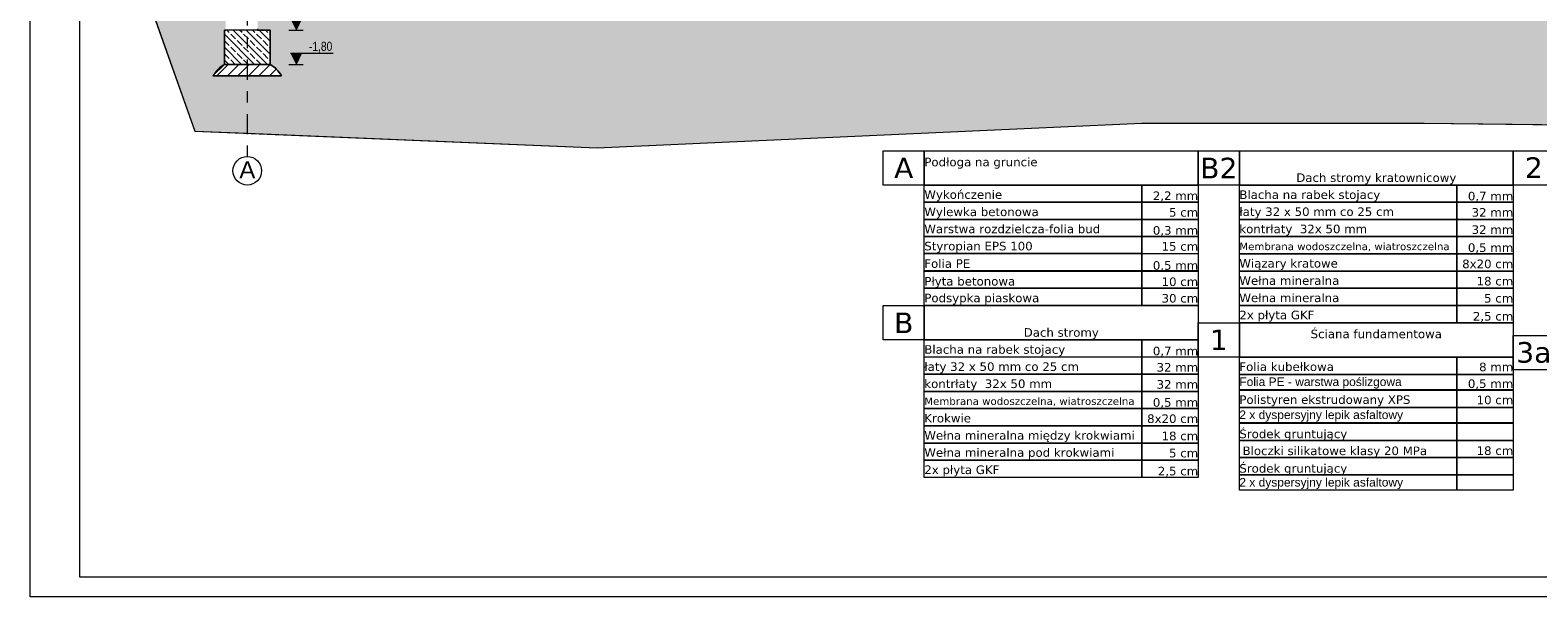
# Model space of a CAD drawing. Extents: x 5465377 to 5465550, y 5925276 to 5925338.
# Tile 164 of 182: x 5465452.43 to 5465465.62, y 5925323.72 to 5925328.68. Entities that reach past the tile are written whole.
import ezdxf

# ---------------------------------------------------------------- set-up
doc = ezdxf.new("R2010")
doc.units = 0
doc.header["$MEASUREMENT"] = 0
doc.linetypes.add('Kropki i Kreski', pattern=[0.335139, 0.176389, -0.088194, 0, -0.070556])
for name, color, linetype, lineweight in [('0_Nr_Pióra__141', 7, 'Continuous', 0), ('0_Nr_pióra__141_Nr_Pióra__141', 7, 'Continuous', 0), ('0_Nr_pióra__141_Nr_Pióra__142', 7, 'Continuous', 18), ('0_Nr_Pióra__142', 7, 'Continuous', 18), ('0_Nr_pióra__7_Nr_Pióra__7', 7, 'Continuous', 35), ('_ARCH_Sciany_Nr_Pióra__141', 7, 'Continuous', 0), ('_ARCH_Sciany_Nr_Pióra__142', 7, 'Continuous', 18), ('_opisy_Nr_pióra__175_Nr_Pióra__148', 14, 'Continuous', 0), ('_opisy_Nr_pióra__2_Nr_Pióra__8', 12, 'Continuous', 35), ('EGBD03_Nr_Pióra__141', 7, 'Continuous', 0), ('tabelki_Nr_pióra__1_Nr_pióra__141_Nr_Pióra__141', 7, 'Continuous', 0), ('tabelki_Nr_pióra__7_Nr_Pióra__141', 7, 'Continuous', 0), ('tabelki_Nr_pióra__7_Nr_pióra__1_Nr_Pióra__141', 7, 'Continuous', 0), ('tabelki_Nr_pióra__7_Nr_pióra__7_Nr_Pióra__141', 7, 'Continuous', 0), ('tabelki_Nr_pióra__7_Nr_pióra__7_Nr_Pióra__7', 7, 'Continuous', 35)]:
    doc.layers.add(name, color=color, linetype=linetype, lineweight=lineweight)
doc.layers.add('EGBD03', color=7, linetype='Continuous')
doc.styles.add('GENERATED_STYLE_1', font='arial.ttf')
doc.styles.add('GENERATED_STYLE_4', font='arial.ttf')
doc.styles.add('GENERATED_STYLE_6', font='verdana.ttf')

# ---------------------------------------------------------------- blocks, each defined once
blk = doc.blocks.new('Linia_263', base_point=(5465454.33, 5925337.119))
at = {"layer": 'EGBD03_Nr_Pióra__141', "linetype": 'Kropki i Kreski'}
blk.add_line((5465454.33, 5925336.994), (5465454.33, 5925327.571), dxfattribs=at)
at = {"layer": 'EGBD03_Nr_Pióra__141', "linetype": 'Continuous'}
for centre in [(5465454.33, 5925337.119), (5465454.33, 5925327.446)]:
    blk.add_circle(centre, 0.125, dxfattribs=at)

msp = doc.modelspace()

# ---------------------------------------------------------------- hatches: boundary and pattern name
at = {"layer": '0_Nr_Pióra__141', "linetype": 'Continuous'}
h = msp.add_hatch(dxfattribs=at)
h.set_pattern_fill('grunt', color=256, style=0, pattern_type=2)
h.set_pattern_definition([(45, (5464021.33072, 5925651.47357), (-0.137885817, 0.137885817), []), (45, (5464021.28476, 5925651.51953), (-0.27577163, 0.27577163), []), (45, (5464021.2388, 5925651.5655), (-0.27577163, 0.27577163), []), (135, (5464021.19284, 5925651.611455), (0.045961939, 0.045961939), [0.194999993, -0.194999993])])
h.paths.add_polyline_path([(5465453.125, 5925329.896), (5465453.872, 5925327.794), (5465454.33, 5925327.775), (5465457.392, 5925327.646), (5465462.156, 5925327.864), (5465464.625, 5925327.864), (5465468.668, 5925327.812), (5465470.189, 5925327.916), (5465470.94, 5925328.035), (5465471.535, 5925328.13), (5465472.509, 5925329.896), (5465471.13, 5925329.896), (5465471.13, 5925328.678), (5465471.14, 5925328.677), (5465471.14, 5925328.377), (5465471.235, 5925328.277), (5465470.94, 5925328.277), (5465470.84, 5925328.277), (5465470.64, 5925328.277, -0.135964), (5465470.74, 5925328.377), (5465470.74, 5925328.677), (5465470.94, 5925328.677), (5465470.94, 5925328.686), (5465470.94, 5925328.688), (5465470.85, 5925328.688), (5465470.85, 5925328.808), (5465470.94, 5925328.808), (5465470.94, 5925328.815), (5465470.85, 5925328.815), (5465470.85, 5925328.935), (5465470.94, 5925328.935), (5465470.94, 5925328.942), (5465470.85, 5925328.942), (5465470.85, 5925329.062), (5465470.94, 5925329.062), (5465470.94, 5925329.07), (5465470.85, 5925329.07), (5465470.85, 5925329.19), (5465470.94, 5925329.19), (5465470.94, 5925329.197), (5465470.85, 5925329.197), (5465470.85, 5925329.317), (5465470.94, 5925329.317), (5465470.94, 5925329.325), (5465470.85, 5925329.325), (5465470.85, 5925329.445), (5465470.94, 5925329.445), (5465470.94, 5925329.453), (5465470.85, 5925329.453), (5465470.85, 5925329.556), (5465470.835, 5925329.556), (5465470.64, 5925329.556), (5465460.742, 5925329.556), (5465454.63, 5925329.556), (5465454.434, 5925329.556), (5465454.42, 5925329.556), (5465454.42, 5925329.453), (5465454.42, 5925329.445), (5465454.42, 5925329.317), (5465454.42, 5925329.197), (5465454.42, 5925329.19), (5465454.42, 5925329.07), (5465454.42, 5925329.062), (5465454.42, 5925328.942), (5465454.42, 5925328.935), (5465454.42, 5925328.815), (5465454.42, 5925328.808), (5465454.42, 5925328.688), (5465454.42, 5925328.677), (5465454.53, 5925328.677), (5465454.53, 5925328.377, -0.135964), (5465454.63, 5925328.277), (5465454.43, 5925328.277), (5465454.33, 5925328.277), (5465454.03, 5925328.277), (5465454.13, 5925328.377), (5465454.13, 5925328.677), (5465454.14, 5925328.678), (5465454.14, 5925329.896)], flags=0)
at = {"layer": '0_Nr_pióra__141_Nr_Pióra__141', "linetype": 'Continuous'}
h = msp.add_hatch(dxfattribs=at)
h.set_pattern_fill('BETON_ZBROJONY1', color=256, style=0, pattern_type=2)
h.set_pattern_definition([(135, (5664460.4652, 6139790.7205), (0.056568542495, 0.056568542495), []), (135, (5664460.436914, 6139790.692215), (0.056568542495, 0.056568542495), [0.06, -0.02])])
h.paths.add_polyline_path([(5465454.13, 5925328.377), (5465454.53, 5925328.377), (5465454.53, 5925328.677), (5465454.13, 5925328.677)], flags=0)
at = {"layer": '_ARCH_Sciany_Nr_Pióra__141', "linetype": 'Continuous'}
h = msp.add_hatch(dxfattribs=at)
h.set_pattern_fill('cegła_zwykła', color=256, style=0, pattern_type=2)
h.set_pattern_definition([(45, (5464021.33072, 5925651.47357), (-0.045961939, 0.045961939), [])])
h.paths.add_polyline_path([(5465454.03, 5925328.277), (5465454.105, 5925328.277), (5465454.113, 5925328.277), (5465454.43, 5925328.277), (5465454.63, 5925328.277, 0.135965), (5465454.53, 5925328.377), (5465454.43, 5925328.377), (5465454.13, 5925328.377, 0.135965)], flags=0)
at = {"layer": '_opisy_Nr_pióra__2_Nr_Pióra__8', "linetype": 'Continuous'}
for points in [[(5465454.757, 5925328.676), (5465454.806, 5925328.775), (5465454.708, 5925328.775)], [(5465454.757, 5925328.376), (5465454.806, 5925328.475), (5465454.708, 5925328.475)]]:
    msp.add_hatch(color=256, dxfattribs=at).paths.add_polyline_path(points, flags=0)

# ---------------------------------------------------------------- linework, layer by layer
at = {"layer": '0_Nr_Pióra__141', "linetype": 'Continuous', "flags": 128}
for points in [[(5465452.431, 5925338.117), (5465472.909, 5925338.117), (5465472.909, 5925323.716), (5465452.431, 5925323.716)], [(5465452.866, 5925337.964), (5465472.755, 5925337.964), (5465472.755, 5925323.889), (5465452.866, 5925323.889)]]:
    msp.add_lwpolyline(points, close=True, dxfattribs=at)
at = {"layer": '0_Nr_pióra__141_Nr_Pióra__142', "linetype": 'Continuous', "flags": 128}
msp.add_lwpolyline([(5465454.13, 5925328.377), (5465454.53, 5925328.377), (5465454.53, 5925328.677), (5465454.13, 5925328.677)], close=True, dxfattribs=at)
at = {"layer": '0_Nr_Pióra__142', "linetype": 'Continuous'}
for p, q in [((5465453.125, 5925329.896), (5465453.872, 5925327.794)), ((5465453.872, 5925327.794), (5465457.392, 5925327.646)), ((5465457.392, 5925327.646), (5465462.156, 5925327.864)), ((5465462.156, 5925327.864), (5465464.625, 5925327.864)), ((5465464.625, 5925327.864), (5465468.668, 5925327.812))]:
    msp.add_line(p, q, dxfattribs=at)
at = {"layer": '0_Nr_Pióra__142', "linetype": 'Continuous', "flags": 128}
msp.add_lwpolyline([(5465453.125, 5925329.896), (5465453.872, 5925327.794), (5465454.33, 5925327.775), (5465457.392, 5925327.646), (5465462.156, 5925327.864), (5465464.625, 5925327.864), (5465468.668, 5925327.812)], dxfattribs=at)
msp.add_lwpolyline([(5465454.42, 5925328.688), (5465454.42, 5925328.677), (5465454.53, 5925328.677), (5465454.53, 5925328.377, -0.135964), (5465454.63, 5925328.277), (5465454.43, 5925328.277), (5465454.33, 5925328.277), (5465454.03, 5925328.277), (5465454.13, 5925328.377), (5465454.13, 5925328.677), (5465454.14, 5925328.678)], format="xyb", dxfattribs=at)
at = {"layer": '_ARCH_Sciany_Nr_Pióra__142', "linetype": 'Continuous', "flags": 128}
msp.add_lwpolyline([(5465454.03, 5925328.277), (5465454.105, 5925328.277), (5465454.113, 5925328.277), (5465454.43, 5925328.277), (5465454.63, 5925328.277, 0.135965), (5465454.53, 5925328.377), (5465454.43, 5925328.377), (5465454.13, 5925328.377, 0.135965)], format="xyb", close=True, dxfattribs=at)
at = {"layer": '_opisy_Nr_pióra__175_Nr_Pióra__148', "linetype": 'Continuous'}
for p, q in [((5465454.757, 5925328.676), (5465454.806, 5925328.775)), ((5465454.694, 5925328.676), (5465454.819, 5925328.676)), ((5465454.708, 5925328.475), (5465455.082, 5925328.475)), ((5465454.757, 5925328.376), (5465454.806, 5925328.475)), ((5465454.694, 5925328.376), (5465454.819, 5925328.376))]:
    msp.add_line(p, q, dxfattribs=at)
at = {"layer": 'tabelki_Nr_pióra__1_Nr_pióra__141_Nr_Pióra__141', "linetype": 'Continuous', "flags": 128}
for points in [[(5465459.893, 5925327.622), (5465460.253, 5925327.622), (5465460.253, 5925327.321), (5465459.893, 5925327.321)], [(5465460.253, 5925327.622), (5465462.649, 5925327.622), (5465462.649, 5925327.321), (5465460.253, 5925327.321)], [(5465462.649, 5925327.622), (5465463.009, 5925327.622), (5465463.009, 5925327.321), (5465462.649, 5925327.321)], [(5465463.009, 5925327.622), (5465465.405, 5925327.622), (5465465.405, 5925327.321), (5465463.009, 5925327.321)], [(5465465.405, 5925327.622), (5465465.765, 5925327.622), (5465465.765, 5925327.321), (5465465.405, 5925327.321)], [(5465460.253, 5925327.321), (5465462.156, 5925327.321), (5465462.156, 5925327.17), (5465460.253, 5925327.17)], [(5465462.156, 5925327.321), (5465462.649, 5925327.321), (5465462.649, 5925327.17), (5465462.156, 5925327.17)], [(5465463.009, 5925327.321), (5465464.912, 5925327.321), (5465464.912, 5925327.17), (5465463.009, 5925327.17)], [(5465464.912, 5925327.321), (5465465.405, 5925327.321), (5465465.405, 5925327.17), (5465464.912, 5925327.17)], [(5465460.253, 5925327.17), (5465462.156, 5925327.17), (5465462.156, 5925327.019), (5465460.253, 5925327.019)], [(5465462.156, 5925327.17), (5465462.649, 5925327.17), (5465462.649, 5925327.019), (5465462.156, 5925327.019)], [(5465463.009, 5925327.171), (5465464.912, 5925327.171), (5465464.912, 5925327.021), (5465463.009, 5925327.021)], [(5465464.912, 5925327.171), (5465465.405, 5925327.171), (5465465.405, 5925327.021), (5465464.912, 5925327.021)], [(5465460.253, 5925327.02), (5465462.156, 5925327.02), (5465462.156, 5925326.87), (5465460.253, 5925326.87)], [(5465462.156, 5925327.02), (5465462.649, 5925327.02), (5465462.649, 5925326.87), (5465462.156, 5925326.87)], [(5465462.156, 5925327.02), (5465462.649, 5925327.02), (5465462.649, 5925326.87), (5465462.156, 5925326.87)], [(5465463.009, 5925327.021), (5465464.912, 5925327.021), (5465464.912, 5925326.87), (5465463.009, 5925326.87)], [(5465464.912, 5925327.021), (5465465.405, 5925327.021), (5465465.405, 5925326.87), (5465464.912, 5925326.87)], [(5465460.253, 5925326.87), (5465462.156, 5925326.87), (5465462.156, 5925326.721), (5465460.253, 5925326.721)], [(5465462.156, 5925326.87), (5465462.649, 5925326.87), (5465462.649, 5925326.719), (5465462.156, 5925326.719)], [(5465463.009, 5925326.87), (5465464.912, 5925326.87), (5465464.912, 5925326.719), (5465463.009, 5925326.719)], [(5465464.912, 5925326.87), (5465465.405, 5925326.87), (5465465.405, 5925326.719), (5465464.912, 5925326.719)], [(5465460.253, 5925326.721), (5465462.156, 5925326.721), (5465462.156, 5925326.57), (5465460.253, 5925326.57)], [(5465462.156, 5925326.721), (5465462.649, 5925326.721), (5465462.649, 5925326.57), (5465462.156, 5925326.57)], [(5465463.009, 5925326.719), (5465464.912, 5925326.719), (5465464.912, 5925326.568), (5465463.009, 5925326.568)], [(5465464.912, 5925326.719), (5465465.405, 5925326.719), (5465465.405, 5925326.568), (5465464.912, 5925326.568)], [(5465460.253, 5925326.568), (5465462.156, 5925326.568), (5465462.156, 5925326.418), (5465460.253, 5925326.418)], [(5465462.156, 5925326.568), (5465462.649, 5925326.568), (5465462.649, 5925326.418), (5465462.156, 5925326.418)], [(5465463.009, 5925326.568), (5465464.912, 5925326.568), (5465464.912, 5925326.418), (5465463.009, 5925326.418)], [(5465464.912, 5925326.568), (5465465.405, 5925326.568), (5465465.405, 5925326.418), (5465464.912, 5925326.418)], [(5465460.253, 5925326.418), (5465462.156, 5925326.418), (5465462.156, 5925326.267), (5465460.253, 5925326.267)], [(5465462.156, 5925326.418), (5465462.649, 5925326.418), (5465462.649, 5925326.267), (5465462.156, 5925326.267)], [(5465463.009, 5925326.418), (5465464.912, 5925326.418), (5465464.912, 5925326.267), (5465463.009, 5925326.267)], [(5465464.912, 5925326.418), (5465465.405, 5925326.418), (5465465.405, 5925326.267), (5465464.912, 5925326.267)], [(5465459.893, 5925326.267), (5465460.253, 5925326.267), (5465460.253, 5925325.965), (5465459.893, 5925325.965)], [(5465460.253, 5925326.267), (5465462.649, 5925326.267), (5465462.649, 5925325.965), (5465460.253, 5925325.965)], [(5465463.009, 5925326.267), (5465464.912, 5925326.267), (5465464.912, 5925326.116), (5465463.009, 5925326.116)], [(5465464.912, 5925326.267), (5465465.405, 5925326.267), (5465465.405, 5925326.116), (5465464.912, 5925326.116)], [(5465462.649, 5925326.116), (5465463.009, 5925326.116), (5465463.009, 5925325.815), (5465462.649, 5925325.815)], [(5465463.009, 5925326.116), (5465465.405, 5925326.116), (5465465.405, 5925325.815), (5465463.009, 5925325.815)], [(5465460.253, 5925325.965), (5465462.156, 5925325.965), (5465462.156, 5925325.815), (5465460.253, 5925325.815)], [(5465462.156, 5925325.965), (5465462.649, 5925325.965), (5465462.649, 5925325.815), (5465462.156, 5925325.815)], [(5465465.405, 5925326.005), (5465465.765, 5925326.005), (5465465.765, 5925325.703), (5465465.405, 5925325.703)], [(5465460.253, 5925325.816), (5465462.156, 5925325.816), (5465462.156, 5925325.665), (5465460.253, 5925325.665)], [(5465462.156, 5925325.816), (5465462.649, 5925325.816), (5465462.649, 5925325.665), (5465462.156, 5925325.665)], [(5465463.009, 5925325.815), (5465464.912, 5925325.815), (5465464.912, 5925325.664), (5465463.009, 5925325.664)], [(5465464.912, 5925325.815), (5465465.405, 5925325.815), (5465465.405, 5925325.664), (5465464.912, 5925325.664)], [(5465460.253, 5925325.665), (5465462.156, 5925325.665), (5465462.156, 5925325.515), (5465460.253, 5925325.515)], [(5465462.156, 5925325.665), (5465462.649, 5925325.665), (5465462.649, 5925325.515), (5465462.156, 5925325.515)], [(5465463.009, 5925325.664), (5465464.912, 5925325.664), (5465464.912, 5925325.528), (5465463.009, 5925325.528)], [(5465464.912, 5925325.664), (5465465.405, 5925325.664), (5465465.405, 5925325.528), (5465464.912, 5925325.528)], [(5465463.009, 5925325.526), (5465464.912, 5925325.526), (5465464.912, 5925325.375), (5465463.009, 5925325.375)], [(5465464.912, 5925325.526), (5465465.405, 5925325.526), (5465465.405, 5925325.375), (5465464.912, 5925325.375)], [(5465460.253, 5925325.515), (5465462.156, 5925325.515), (5465462.156, 5925325.364), (5465460.253, 5925325.364)], [(5465462.156, 5925325.515), (5465462.649, 5925325.515), (5465462.649, 5925325.364), (5465462.156, 5925325.364)], [(5465460.253, 5925325.364), (5465462.156, 5925325.364), (5465462.156, 5925325.213), (5465460.253, 5925325.213)], [(5465462.156, 5925325.364), (5465462.649, 5925325.364), (5465462.649, 5925325.213), (5465462.156, 5925325.213)], [(5465463.009, 5925325.375), (5465464.912, 5925325.375), (5465464.912, 5925325.239), (5465463.009, 5925325.239)], [(5465464.912, 5925325.375), (5465465.405, 5925325.375), (5465465.405, 5925325.239), (5465464.912, 5925325.239)], [(5465460.253, 5925325.213), (5465462.156, 5925325.213), (5465462.156, 5925325.062), (5465460.253, 5925325.062)], [(5465462.156, 5925325.213), (5465462.649, 5925325.213), (5465462.649, 5925325.062), (5465462.156, 5925325.062)], [(5465463.009, 5925325.237), (5465464.912, 5925325.237), (5465464.912, 5925325.086), (5465463.009, 5925325.086)], [(5465464.912, 5925325.237), (5465465.405, 5925325.237), (5465465.405, 5925325.086), (5465464.912, 5925325.086)], [(5465460.253, 5925325.062), (5465462.156, 5925325.062), (5465462.156, 5925324.912), (5465460.253, 5925324.912)], [(5465462.156, 5925325.062), (5465462.649, 5925325.062), (5465462.649, 5925324.912), (5465462.156, 5925324.912)], [(5465463.009, 5925325.086), (5465464.912, 5925325.086), (5465464.912, 5925324.935), (5465463.009, 5925324.935)], [(5465464.912, 5925325.086), (5465465.405, 5925325.086), (5465465.405, 5925324.935), (5465464.912, 5925324.935)], [(5465460.253, 5925324.912), (5465462.156, 5925324.912), (5465462.156, 5925324.761), (5465460.253, 5925324.761)], [(5465462.156, 5925324.912), (5465462.649, 5925324.912), (5465462.649, 5925324.761), (5465462.156, 5925324.761)], [(5465463.009, 5925324.935), (5465464.912, 5925324.935), (5465464.912, 5925324.785), (5465463.009, 5925324.785)], [(5465464.912, 5925324.935), (5465465.405, 5925324.935), (5465465.405, 5925324.785), (5465464.912, 5925324.785)], [(5465463.009, 5925324.785), (5465464.912, 5925324.785), (5465464.912, 5925324.649), (5465463.009, 5925324.649)], [(5465464.912, 5925324.785), (5465465.405, 5925324.785), (5465465.405, 5925324.649), (5465464.912, 5925324.649)]]:
    msp.add_lwpolyline(points, close=True, dxfattribs=at)

# ---------------------------------------------------------------- block references
at = {"layer": 'EGBD03', "linetype": 'Kropki i Kreski'}
msp.add_blockref('Linia_263', (5465454.33, 5925337.119), dxfattribs=at)

# ---------------------------------------------------------------- texts
at = {"layer": '0_Nr_pióra__7_Nr_Pióra__7', "linetype": 'Continuous', "char_height": 0.075, "attachment_point": 4, "style": 'GENERATED_STYLE_1'}
for s, insert in [('{Folia PE - warstwa poślizgowa}', (5465463.009, 5925325.588)), ('{2 x dyspersyjny lepik asfaltowy}', (5465463.009, 5925325.299)), ('{2 x dyspersyjny lepik asfaltowy}', (5465463.009, 5925324.708))]:
    msp.add_mtext(s, dxfattribs=dict(at, insert=insert))
at = {"layer": '_opisy_Nr_pióra__2_Nr_Pióra__8', "linetype": 'Continuous', "insert": (5465454.972, 5925328.528), "char_height": 0.08, "attachment_point": 5, "style": 'GENERATED_STYLE_4'}
msp.add_mtext('{\\W0.800000x;-1,80}', dxfattribs=at)
at = {"layer": 'tabelki_Nr_pióra__7_Nr_Pióra__141', "linetype": 'Continuous', "insert": (5465454.261, 5925327.38), "char_height": 0.15, "attachment_point": 7, "style": 'GENERATED_STYLE_1'}
msp.add_mtext('{A}', dxfattribs=at)
at = {"layer": 'tabelki_Nr_pióra__7_Nr_pióra__1_Nr_Pióra__141', "linetype": 'Continuous', "insert": (5465462.649, 5925327.178), "char_height": 0.075, "attachment_point": 9, "style": 'GENERATED_STYLE_6'}
msp.add_mtext('{2,2 mm                  }', dxfattribs=at)
at = {"layer": 'tabelki_Nr_pióra__7_Nr_pióra__7_Nr_Pióra__141', "linetype": 'Continuous', "style": 'GENERATED_STYLE_6'}
for s, insert, char_height, attachment_point in [('{A          }', (5465460.073, 5925327.382), 0.18, 8), ('{Podłoga na gruncie}', (5465460.253, 5925327.464), 0.075, 7), ('{Wykończenie                  }', (5465460.253, 5925327.179), 0.075, 7), ('{Wylewka betonowa                   }', (5465460.253, 5925327.028), 0.075, 7), ('{5 cm                  }', (5465462.649, 5925327.043), 0.075, 9), ('{Warstwa rozdzielcza-folia bud               }', (5465460.253, 5925326.898), 0.075, 7), ('{0,3 mm                 }', (5465462.649, 5925326.875), 0.075, 9), ('{15 cm                  }', (5465462.649, 5925326.745), 0.075, 9), ('{Styropian EPS 100                 }', (5465460.253, 5925326.728), 0.075, 7), ('{Folia PE                }', (5465460.253, 5925326.595), 0.075, 7), ('{0,5 mm                 }', (5465462.649, 5925326.568), 0.075, 9), ('{Płyta betonowa                }', (5465460.253, 5925326.42), 0.075, 7), ('{10 cm                  }', (5465462.649, 5925326.436), 0.075, 9), ('{Podsypka piaskowa              }', (5465460.253, 5925326.274), 0.075, 7), ('{30 cm                  }', (5465462.649, 5925326.291), 0.075, 9)]:
    msp.add_mtext(s, dxfattribs=dict(at, insert=insert, char_height=char_height, attachment_point=attachment_point))
at = {"layer": 'tabelki_Nr_pióra__7_Nr_pióra__7_Nr_Pióra__7', "linetype": 'Continuous', "style": 'GENERATED_STYLE_6'}
for s, insert, char_height, attachment_point in [('{B2          }', (5465462.829, 5925327.38), 0.18, 8), ('{2          }', (5465465.585, 5925327.384), 0.18, 8), ('{Dach stromy kratownicowy}', (5465464.207, 5925327.327), 0.075, 8), ('{Blacha na rabek stojacy                }', (5465463.009, 5925327.178), 0.075, 7), ('{0,7 mm                  }', (5465465.405, 5925327.175), 0.075, 9), ('{łaty 32 x 50 mm co 25 cm     }', (5465463.009, 5925327.029), 0.075, 7), ('{32 mm                  }', (5465465.405, 5925327.043), 0.075, 9), ('{kontrłaty  32x 50 mm              }', (5465463.009, 5925326.878), 0.075, 7), ('{32 mm                  }', (5465465.405, 5925326.892), 0.075, 9), ('{Membrana wodoszczelna, wiatroszczelna  }', (5465463.009, 5925326.741), 0.065, 7), ('{0,5 mm                  }', (5465465.405, 5925326.724), 0.075, 9), ('{Wiązary kratowe        }', (5465463.009, 5925326.577), 0.075, 7), ('{8x20 cm                  }', (5465465.405, 5925326.592), 0.075, 9), ('{Wełna mineralna        }', (5465463.009, 5925326.446), 0.075, 7), ('{18 cm                  }', (5465465.405, 5925326.441), 0.075, 9), ('{Wełna mineralna         }', (5465463.009, 5925326.295), 0.075, 7), ('{5 cm                  }', (5465465.405, 5925326.291), 0.075, 9), ('{B          }', (5465460.073, 5925326.025), 0.18, 8), ('{2x płyta GKF       }', (5465463.009, 5925326.125), 0.075, 7), ('{2,5 cm                  }', (5465465.405, 5925326.123), 0.075, 9), ('{Dach stromy}', (5465461.451, 5925325.972), 0.075, 8), ('{1          }', (5465462.829, 5925325.876), 0.18, 8), ('{Ściana fundamentowa}', (5465464.207, 5925325.979), 0.075, 8), ('{Blacha na rabek stojacy                }', (5465460.253, 5925325.823), 0.075, 7), ('{0,7 mm                  }', (5465462.649, 5925325.819), 0.075, 9), ('{3a          }', (5465465.585, 5925325.763), 0.18, 8), ('{łaty 32 x 50 mm co 25 cm     }', (5465460.253, 5925325.673), 0.075, 7), ('{32 mm                  }', (5465462.649, 5925325.687), 0.075, 9), ('{Folia kubełkowa                }', (5465463.009, 5925325.692), 0.075, 7), ('{8 mm                  }', (5465465.405, 5925325.69), 0.075, 9), ('{kontrłaty  32x 50 mm              }', (5465460.253, 5925325.523), 0.075, 7), ('{32 mm                  }', (5465462.649, 5925325.537), 0.075, 9), ('{0,5 mm                  }', (5465465.405, 5925325.533), 0.075, 9), ('{Membrana wodoszczelna, wiatroszczelna  }', (5465460.253, 5925325.386), 0.065, 7), ('{0,5 mm                  }', (5465462.649, 5925325.369), 0.075, 9), ('{Polistyren ekstrudowany XPS                }', (5465463.009, 5925325.384), 0.075, 7), ('{10 cm                  }', (5465465.405, 5925325.401), 0.075, 9), ('{Krokwie         }', (5465460.253, 5925325.242), 0.075, 7), ('{8x20 cm                  }', (5465462.649, 5925325.237), 0.075, 9), ('{Wełna mineralna między krokwiami        }', (5465460.253, 5925325.071), 0.075, 7), ('{18 cm                  }', (5465462.649, 5925325.086), 0.075, 9), ('{Środek gruntujący              }', (5465463.009, 5925325.084), 0.075, 7), ('{                  }', (5465465.405, 5925325.245), 0.075, 9), ('{Wełna mineralna pod krokwiami        }', (5465460.253, 5925324.921), 0.075, 7), ('{5 cm                  }', (5465462.649, 5925324.936), 0.075, 9), ('{Bloczki silikatowe klasy 20 MPa         }', (5465463.037, 5925324.936), 0.075, 7), ('{18 cm                  }', (5465465.405, 5925324.957), 0.075, 9), ('{2x płyta GKF       }', (5465460.253, 5925324.77), 0.075, 7), ('{2,5 cm                  }', (5465462.649, 5925324.768), 0.075, 9), ('{Środek gruntujący              }', (5465463.009, 5925324.782), 0.075, 7)]:
    msp.add_mtext(s, dxfattribs=dict(at, insert=insert, char_height=char_height, attachment_point=attachment_point))

doc.saveas('drawing.dxf')
